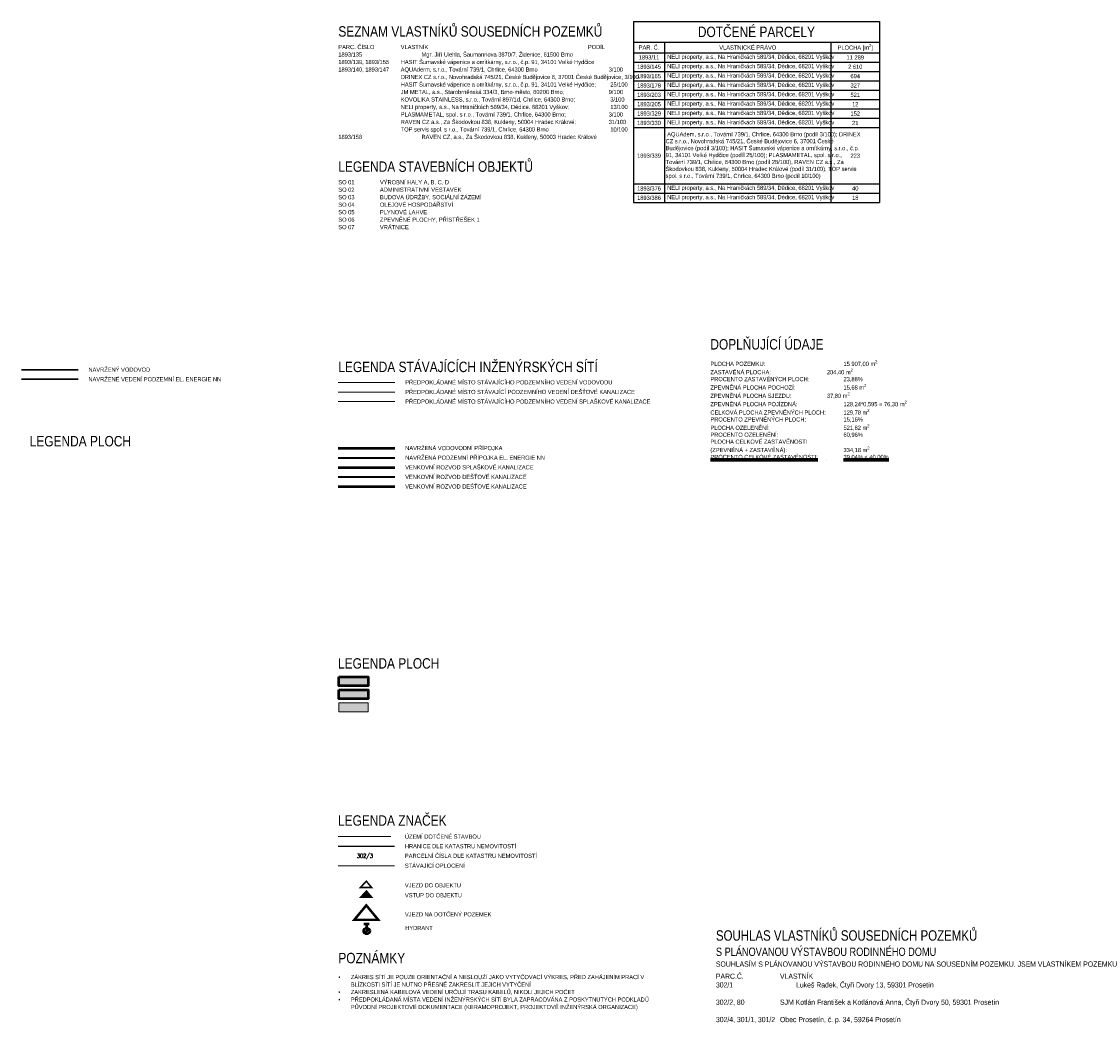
# Model space of a CAD drawing. Header units: millimetres. Extents: x -594446 to -568348, y -1168850 to -1168131.
# Tile 11 of 17: x -593340 to -593288, y -1168374 to -1168325. Entities that reach past the tile are written whole.
import ezdxf
from ezdxf.enums import TextEntityAlignment as Align

# ---------------------------------------------------------------- set-up
doc = ezdxf.new("R2010")
doc.units = ezdxf.units.MM
doc.linetypes.add('DASHED', pattern=[19.05, 12.7, -6.35])
doc.layers.get('0').update_dxf_attribs({"color": 250})
for name, color, linetype, lineweight in [('geo katastr', 5, 'Continuous', 0), ('N_legenda', 7, 'Continuous', 13), ('N_popis', 10, 'Continuous', 13), ('S_tlustá', 220, 'Continuous', 50), ('taf katastr_objekty', 211, 'Continuous', 18), ('taf oploceni', 252, 'PLOTDRTO', 13), ('taf popis', 7, 'Continuous', 18)]:
    doc.layers.add(name, color=color, linetype=linetype, lineweight=lineweight)
doc.layers.add('HYDRANT', color=5, linetype='Continuous')
for name, color, linetype, lineweight, true_color in [('IS_elektro NN', 7, '_EL_VEDENI_NN_PODZ', 0, 0xfa0000), ('IS_Stávající', 7, 'Continuous', 5, 0x007a00), ('IS_voda', 7, '_VODA_PITNA_PODZ', 0, 0x00aaff), ('Sit_hranice dotčeného území', 7, 'DASHED', 100, 0xfa00fa), ('taf drenaz', 7, 'Continuous', 70, 0xb3b3b3), ('taf plocha_nový stav', 7, 'Continuous', 20, 0xfedfd7), ('taf plocha_šraf', 7, 'Continuous', 20, 0xfc9379), ('taf_IS_N_el NN_podzemni', 7, 'SILVNNO', 40, 0xff0582), ('taf_IS_N_rozvod_dešťová kanalizace', 7, 'KANVDVO', 40, 0x994d00), ('taf_IS_N_rozvod_splašková kanalizace', 7, 'KANVSVO', 40, 0x7a3d00), ('taf_IS_N_vodovod_rozvod', 7, 'VODVPITO', 40, 0x1565f9)]:
    doc.layers.add(name, color=color, linetype=linetype, lineweight=lineweight, true_color=true_color)
doc.layers.add('X_pomocná', color=40, linetype='Continuous', lineweight=70, plot=False)
doc.styles.add('AT_NADPIS 1', font='ARIALN.TTF', dxfattribs={"height": 5})
doc.styles.add('AT_popis', font='ARIALN.TTF', dxfattribs={"height": 2})
doc.styles.get("Standard").update_dxf_attribs({"font": 'ARIALN.TTF'})
doc.styles.add('STANDARD_NAROW', font='ARIALN.TTF')
doc.styles.add('TE', font='simplex.shx', dxfattribs={"width": 0.8})
doc.linetypes.add('_EL_VEDENI_NN_PODZ', pattern='A,1.38,-0.59,[109,cadkon.shx,S=0.2,R=0,X=0,Y=0],-1.97', length=3.94)
doc.linetypes.add('_KANALIZACE_DESTOVA_PODZ', pattern='A,1,-0.5,[102,CADKON.SHX,S=0.15,R=0,X=0,Y=0.15],-0.15,[106,CADKON.SHX,S=0.15,R=0,X=0.3,Y=0],0.857,-0.45', length=2.957)
doc.linetypes.add('_KANALIZACE_PLAST_PL', pattern='A,1,[130,CADKON.SHX,S=5,R=0,X=0,Y=5],-5,94', length=100)
doc.linetypes.add('_KANALIZACE_SPLASKOVA_PODZ', pattern='A,1,-0.5,[102,CADKON.SHX,S=0.15,R=0,X=0,Y=0.15],-0.15,[102,CADKON.SHX,S=0.15,R=0,X=0.6,Y=0.15],0.857,-0.45', length=2.957)
doc.linetypes.add('_VODA_PITNA_PODZ', pattern='A,1,-0.5,[117,CADKON.SHX,S=0.0375,R=0,X=0,Y=0],-1.5', length=3)
doc.linetypes.add('INTSYSLNK', pattern='A,5,-2,[133,ltypeshp.shx,S=1,R=0,X=-2,Y=0],5', length=12)
doc.linetypes.add('KANVDVO', pattern='A,7,-6.5,[8,civil.shx,S=1,R=0,X=0,Y=0],-6.5', length=20)
doc.linetypes.add('KANVSVO', pattern='A,7,-6.5,[9,civil.shx,S=1,R=0,X=0,Y=0],-6.5', length=20)
doc.linetypes.add('PLOTDRTO', pattern='A,5,[95,civil.shx,S=1,R=0,X=0,Y=0],10,[95,civil.shx,S=1,R=180,X=0,Y=0],5', length=20)
doc.linetypes.add('SILVNNO', pattern='A,7,-6.5,[28,civil.shx,S=1,R=0,X=0,Y=0],-6.5', length=20)
doc.linetypes.add('VODVPITO', pattern='A,7,-6.5,[2,civil.shx,S=1,R=0,X=0,Y=0],-6.5', length=20)

# ---------------------------------------------------------------- blocks, each defined once
blk = doc.blocks.new('*T12')
at = {"layer": 'N_legenda', "color": 0, "linetype": 'ByBlock', "lineweight": -2, "transparency": 16777216}
for p, q in [((0, 0), (11.833, 0)), ((0, 0), (0, -8.7)), ((11.833, 0), (11.833, -8.7)), ((0, -1), (11.833, -1)), ((1.5, -1), (1.5, -8.7)), ((9.5, -1), (9.5, -8.7)), ((0, -1.5), (11.833, -1.5)), ((0, -1.95), (11.833, -1.95)), ((0, -2.4), (11.833, -2.4)), ((0, -2.85), (11.833, -2.85)), ((0, -3.3), (11.833, -3.3)), ((0, -3.75), (11.833, -3.75)), ((0, -4.2), (11.833, -4.2)), ((0, -4.65), (11.833, -4.65)), ((0, -5.1), (11.833, -5.1)), ((0, -7.8), (11.833, -7.8)), ((0, -8.25), (11.833, -8.25)), ((0, -8.7), (11.833, -8.7))]:
    blk.add_line(p, q, dxfattribs=at)
at = {"layer": 'N_legenda', "color": 0, "transparency": 16777216, "style": 'AT_popis'}
for s, insert, char_height, width, attachment_point in [('DOTČENÉ PARCELY', (5.917, -0.5), 0.5, 11.73333, 5), ('PAR. Č.', (0.75, -1.25), 0.2, 1.4, 5), (' NELI property, a.s., Na Hraničkách 589/34, Dědice, 68201 Vyškov', (1.55, -1.725), 0.2, 7.9, 4), ('\\A1;PLOCHA [m{\\H0.7x;\\S2^ ;\\H1.4286x;]}', (10.667, -1.25), 0.2, 2.23333, 5), (' NELI property, a.s., Na Hraničkách 589/34, Dědice, 68201 Vyškov', (1.55, -2.175), 0.2, 7.9, 4), (' NELI property, a.s., Na Hraničkách 589/34, Dědice, 68201 Vyškov', (1.55, -2.625), 0.2, 7.9, 4), (' NELI property, a.s., Na Hraničkách 589/34, Dědice, 68201 Vyškov', (1.55, -3.075), 0.2, 7.9, 4), (' NELI property, a.s., Na Hraničkách 589/34, Dědice, 68201 Vyškov', (1.55, -3.525), 0.2, 7.9, 4), (' NELI property, a.s., Na Hraničkách 589/34, Dědice, 68201 Vyškov', (1.55, -3.975), 0.2, 7.9, 4), (' NELI property, a.s., Na Hraničkách 589/34, Dědice, 68201 Vyškov', (1.55, -4.425), 0.2, 7.9, 4), (' NELI property, a.s., Na Hraničkách 589/34, Dědice, 68201 Vyškov', (1.55, -4.875), 0.2, 7.9, 4), (' AQUAdem, s.r.o., Tovární 739/1, Chrlice, 64300 Brno (podíl 3/100); DRINEX CZ s.r.o., Novohradská 745/21, České Budějovice 6, 37001 České Budějovice (podíl 3/100); HASIT Šumavské vápenice a omítkárny, s.r.o., č.p. 91, 34101 Velké Hydčice (podíl 25/100); PLASMAMETAL, spol. s r.o., Tovární 739/1, Chrlice, 64300 Brno (podíl 28/100), RAVEN CZ a.s., Za Škodovkou 838, Kukleny, 50004 Hradec Králové (podíl 31/100), TOP servis spol. s r.o., Tovární 739/1, Chrlice, 64300 Brno (podíl 10/100)', (1.55, -6.45), 0.2, 7.9, 4), (' NELI property, a.s., Na Hraničkách 589/34, Dědice, 68201 Vyškov', (1.55, -8.025), 0.2, 7.9, 4), (' NELI property, a.s., Na Hraničkách 589/34, Dědice, 68201 Vyškov', (1.55, -8.475), 0.2, 7.9, 4)]:
    blk.add_mtext(s, dxfattribs=dict(at, insert=insert, char_height=char_height, width=width, attachment_point=attachment_point))
at = {"layer": 'N_legenda', "color": 0, "transparency": 16777216, "char_height": 0.2, "attachment_point": 5}
for s, insert, width in [('VLASTNICKÉ PRÁVO', (5.5, -1.25), 7.9), ('1893/145', (0.75, -2.175), 1.4), ('1893/11', (0.75, -1.725), 1.4), ('11 289', (10.667, -1.725), 2.23333), ('2 610', (10.667, -2.175), 2.23333), ('1893/165', (0.75, -2.625), 1.4), ('694', (10.667, -2.625), 2.23333), ('1893/178', (0.75, -3.075), 1.4), ('327', (10.667, -3.075), 2.23333), ('1893/203', (0.75, -3.525), 1.4), ('521', (10.667, -3.525), 2.23333), ('1893/205', (0.75, -3.975), 1.4), ('12', (10.667, -3.975), 2.23333), ('1893/329', (0.75, -4.425), 1.4), ('152', (10.667, -4.425), 2.23333), ('1893/330', (0.75, -4.875), 1.4), ('21', (10.667, -4.875), 2.23333), ('1893/339', (0.75, -6.45), 1.4), ('223', (10.667, -6.45), 2.23333), ('1893/376', (0.75, -8.025), 1.4), ('40', (10.667, -8.025), 2.23333), ('1893/386', (0.75, -8.475), 1.4), ('18', (10.667, -8.475), 2.23333)]:
    blk.add_mtext(s, dxfattribs=dict(at, insert=insert, width=width))

msp = doc.modelspace()

# ---------------------------------------------------------------- hatches: boundary and pattern name
at = {"layer": 'N_popis'}
msp.add_hatch(color=256, dxfattribs=at).paths.add_polyline_path([(-593323.694, -1168367.226), (-593323.973, -1168367.531), (-593323.437, -1168367.531)])
at = {"layer": 'taf katastr_objekty', "true_color": 0xc7c8ca}
h = msp.add_hatch(color=9, dxfattribs=at)
h.dxf.hatch_style = 1
h.paths.add_polyline_path([(-593323.613, -1168358.174), (-593325.022, -1168358.174), (-593325.022, -1168358.608), (-593323.613, -1168358.608)])
at = {"layer": 'taf plocha_nový stav'}
msp.add_hatch(color=256, dxfattribs=at).paths.add_polyline_path([(-593323.613, -1168356.925), (-593325.022, -1168356.925), (-593325.022, -1168357.359), (-593323.613, -1168357.359)])
at = {"layer": 'taf plocha_šraf', "true_color": 0xc7c8ca}
msp.add_hatch(color=9, dxfattribs=at).paths.add_polyline_path([(-593323.613, -1168357.549), (-593325.022, -1168357.549), (-593325.022, -1168357.983), (-593323.613, -1168357.983)])

# ---------------------------------------------------------------- linework, layer by layer
at = {"layer": 'geo katastr', "color": 5, "lineweight": -3, "true_color": 0x0000fa}
msp.add_line((-593325.06, -1168365.074), (-593322.342, -1168365.074), dxfattribs=at)
at = {"layer": 'geo katastr', "color": 5, "true_color": 0x0000fa, "flags": 128}
msp.add_lwpolyline([(-593325.022, -1168358.174), (-593323.613, -1168358.174), (-593323.613, -1168358.608), (-593325.022, -1168358.608)], close=True, dxfattribs=at)
at = {"layer": 'HYDRANT', "lineweight": 50}
for points in [[(-593323.565, -1168368.822), (-593323.818, -1168368.823)], [(-593323.58, -1168369.048), (-593323.783, -1168369.252)], [(-593323.682, -1168369.006), (-593323.682, -1168368.823)]]:
    msp.add_lwpolyline(points, dxfattribs=at)
msp.add_circle((-593323.682, -1168369.15), 0.144, dxfattribs=at)
at = {"layer": 'IS_elektro NN', "lineweight": 30, "ltscale": 0.5}
msp.add_line((-593340.277, -1168342.624), (-593337.559, -1168342.624), dxfattribs=at)
at = {"layer": 'IS_Stávající', "color": 5, "linetype": '_VODA_PITNA_PODZ', "ltscale": 0.5}
msp.add_line((-593325.045, -1168342.772), (-593322.327, -1168342.772), dxfattribs=at)
at = {"layer": 'IS_Stávající', "color": 15, "linetype": '_KANALIZACE_DESTOVA_PODZ', "ltscale": 0.5}
msp.add_line((-593325.045, -1168343.235), (-593322.327, -1168343.235), dxfattribs=at)
at = {"layer": 'IS_Stávající', "color": 15, "linetype": '_KANALIZACE_SPLASKOVA_PODZ', "ltscale": 0.5}
msp.add_line((-593325.045, -1168343.697), (-593322.327, -1168343.697), dxfattribs=at)
at = {"layer": 'IS_voda', "lineweight": 30, "ltscale": 0.5}
msp.add_line((-593340.277, -1168342.162), (-593337.559, -1168342.162), dxfattribs=at)
at = {"layer": 'N_popis', "ltscale": 10, "const_width": 0.075}
for points in [[(-593323.981, -1168367.059), (-593323.444, -1168367.059), (-593323.701, -1168366.754)], [(-593323.973, -1168367.531), (-593323.437, -1168367.531), (-593323.694, -1168367.226)]]:
    msp.add_lwpolyline(points, close=True, dxfattribs=at)
at = {"layer": 'S_tlustá'}
for points in [[(-593325.022, -1168356.925), (-593323.613, -1168356.925), (-593323.613, -1168357.359), (-593325.022, -1168357.359)], [(-593325.022, -1168357.549), (-593323.613, -1168357.549), (-593323.613, -1168357.983), (-593325.022, -1168357.983)]]:
    msp.add_lwpolyline(points, close=True, dxfattribs=at)
at = {"layer": 'Sit_hranice dotčeného území', "linetype": 'DASHED', "lineweight": 20, "ltscale": 0.05, "const_width": 0.05}
msp.add_lwpolyline([(-593322.505, -1168364.612), (-593325.06, -1168364.612)], dxfattribs=at)
at = {"layer": 'taf drenaz', "color": 35, "linetype": '_KANALIZACE_PLAST_PL', "lineweight": 50, "ltscale": 0.02, "true_color": 0x9a734c}
msp.add_line((-593325.045, -1168347.782), (-593322.327, -1168347.782), dxfattribs=at)
at = {"layer": 'taf oploceni', "color": 7, "linetype": 'INTSYSLNK', "ltscale": 0.05}
msp.add_line((-593325.06, -1168366.013), (-593322.342, -1168366.013), dxfattribs=at)
at = {"layer": 'taf popis', "color": 1, "ltscale": 0.0015, "const_width": 0.12}
msp.add_lwpolyline([(-593323.701, -1168367.917), (-593324.277, -1168368.613), (-593323.701, -1168368.613), (-593323.125, -1168368.613), (-593323.701, -1168367.917)], dxfattribs=at)
at = {"layer": 'taf_IS_N_el NN_podzemni', "ltscale": 0.06}
msp.add_line((-593325.045, -1168346.396), (-593322.327, -1168346.396), dxfattribs=at)
at = {"layer": 'taf_IS_N_rozvod_dešťová kanalizace', "ltscale": 0.1}
msp.add_line((-593325.045, -1168347.32), (-593322.327, -1168347.32), dxfattribs=at)
at = {"layer": 'taf_IS_N_rozvod_splašková kanalizace', "lineweight": 50, "ltscale": 0.1}
msp.add_line((-593325.045, -1168346.858), (-593322.327, -1168346.858), dxfattribs=at)
at = {"layer": 'taf_IS_N_vodovod_rozvod', "lineweight": 50, "ltscale": 0.12}
msp.add_line((-593325.045, -1168345.933), (-593322.327, -1168345.933), dxfattribs=at)

# ---------------------------------------------------------------- block references
msp.add_blockref('*T12', (-593310.858, -1168325.422))

# ---------------------------------------------------------------- texts
at = {"layer": 'geo katastr', "color": 5, "lineweight": -3, "true_color": 0x0000fa, "style": 'TE', "width": 0.8}
msp.add_text('302/3', height=0.2, dxfattribs=at).set_placement((-593324.155, -1168365.536), align=Align.MIDDLE_LEFT)
at = {"layer": 'N_legenda'}
for s, height, style, p in [('LEGENDA STÁVAJÍCÍCH INŽENÝRSKÝCH SÍTÍ', 0.5, 'AT_NADPIS 1', (-593325.045, -1168342.277)), ('NAVRŽENÝ VODOVOD', 0.2, 'STANDARD_NAROW', (-593337.061, -1168342.259)), ('NAVRŽENÉ VEDENÍ PODZEMNÍ EL. ENERGIE NN', 0.2, 'STANDARD_NAROW', (-593337.061, -1168342.721)), ('PŘEDPOKLÁDANÉ MÍSTO STÁVAJÍCÍHO PODZEMNÍHO VEDENÍ VODOVODU', 0.2, 'AT_popis', (-593321.829, -1168342.869)), ('PŘEDPOKLÁDANÉ MÍSTO STÁVAJÍCÍ PODZEMNÍHO VEDENÍ DEŠŤOVÉ KANALIZACE ', 0.2, 'AT_popis', (-593321.829, -1168343.332)), ('PŘEDPOKLÁDANÉ MÍSTO STÁVAJÍCÍHO PODZEMNÍHO VEDENÍ SPLAŠKOVÉ KANALIZACE', 0.2, 'AT_popis', (-593321.829, -1168343.794)), ('LEGENDA PLOCH', 0.5, 'AT_NADPIS 1', (-593325.059, -1168356.533))]:
    msp.add_text(s, height=height, dxfattribs=dict(at, style=style)).set_placement(p)
at = {"layer": 'N_legenda', "style": 'AT_popis'}
for s, width, gutter_width, heights, insert, char_height, attachment_point, line_spacing_factor in [('\\A1;{\\H2x;SEZNAM VLASTNÍKŮ SOUSEDNÍCH POZEMKŮ\\H0.8x;\\P\\H0.5x;PARC. ČÍSLO^I^IVLASTNÍK^I^I^I^I^I^I^I^IPODÍL\\P1893/135^I^I^IMgr. Jiří Ulehla, Šaumannova 3870/7, Židenice, 61500 Brno^I^I^I\\P1893/139, 1893/155^IHASIT Šumavské vápenice a omítkárny, s.r.o., č.p. 91, 34101 Velké Hydčice^I^I\\P1893/140, 1893/147^IAQUAderm, s.r.o., Tovární 739/1, Chrlice, 64300 Brno ^I^I^I^I3/100\\P^I^I^IDRINEX CZ s.r.o., Novohradská 745/21, České Budějovice 6, 37001 České Budějovice;^I3/100\\P^I^I^IHASIT Šumavské vápenice a omítkárny, s.r.o., č.p. 91, 34101 Velké Hydčice;^I^I25/100\\P^I^I^IJM METAL, a.s., Starobrněnská 334/3, Brno-město, 60200 Brno;^I^I^I9/100\\P^I^I^IKOVOLIKA STAINLESS, s.r.o., Tovární 897/1d, Chrlice, 64300 Brno;^I^I^I3/100\\P^I^I^INELI property, a.s., Na Hraničkách 589/34, Dědice, 68201 Vyškov;^I^I^I13/100\\P^I^I^IPLASMAMETAL, spol. s r.o., Tovární 739/1, Chrlice, 64300 Brno;^I^I^I3/100\\P^I^I^IRAVEN CZ a.s., Za Škodovkou 838, Kukleny, 50004 Hradec Králové;^I^I31/100\\P^I^I^ITOP servis spol. s r.o., Tovární 739/1, Chrlice, 64300 Brno^I^I^I^I10/100\\P1893/158^I^I^IRAVEN CZ, a.s., Za Škodovkou 838, Kukleny, 50003 Hradec Králové}', 13.67551, 1, [7.346], (-593325.045, -1168325.648), 0.25, 1, 1.08), ('{\\H2x;LEGENDA STAVEBNÍCH OBJEKTŮ\\H0.8x;\\P\\H0.5x;SO 01^I^IVÝROBNÍ HALY A, B, C, D\\PSO 02^I^IADMINISTRATIVNÍ VESTAVEK\\PSO 03^I^IBUDOVA ÚDRŽBY, SOCIÁLNÍ ZÁZEMÍ\\PSO 04^I^IOLEJOVÉ HOSPODÁŘSTVÍ\\PSO 05^I^IPLYNOVÉ LAHVE\\PSO 06^I^IZPEVNĚNÉ PLOCHY, PŘÍSTŘEŠEK 1\\PSO 07^I^IVRÁTNICE}', 12.3243, 1, [0], (-593325.045, -1168332.148), 0.25, 1, 1.08), ('HYDRANT', 28.37773, 20, [0], (-593321.829, -1168369.003), 0.2, 4, 0.84), ('\\A1;\\pi-0.6,l0.6,t0.6;{\\fSymbol|b0|i0|c2|p18;·^I}ZÁKRES SÍTÍ JE POUZE ORIENTAČNÍ A NESLOUŽÍ JAKO VYTYČOVACÍ VÝKRES, PŘED ZAHÁJENÍM PRACÍ V BLÍZKOSTI SÍTÍ JE NUTNO PŘESNĚ ZAKRESLIT JEJICH VYTYČENÍ\\P{\\fSymbol|b0|i0|c2|p18;·^I}ZAKRESLENÁ KABELOVÁ VEDENÍ URČUJÍ TRASU KABELŮ, NIKOLI JEJICH POČET\\P{\\fSymbol|b0|i0|c2|p18;·^I}PŘEDPOKLÁDANÁ MÍSTA VEDENÍ INŽENÝRSKÝCH SÍTÍ BYLA ZAPRACOVÁNA Z POSKYTNUTÝCH PODKLADŮ PŮVODNÍ PROJEKTOVÉ DOKUMENTACE (KERAMOPROJEKT, PROJEKTOVĚ INŽENÝRSKÁ ORGANIZACE)', 13.14499, 20, [0], (-593325.045, -1168371.265), 0.2, 1, 1.08)]:
    msp.add_mtext_dynamic_manual_height_columns(s, width=width, gutter_width=gutter_width, heights=heights, dxfattribs=dict(at, insert=insert, char_height=char_height, attachment_point=attachment_point, line_spacing_factor=line_spacing_factor))
at = {"layer": 'N_legenda', "insert": (-593307.158, -1168340.692), "char_height": 0.5, "attachment_point": 1, "style": 'AT_NADPIS 1'}
msp.add_mtext_dynamic_manual_height_columns('DOPLŇUJÍCÍ ÚDAJE', width=8.169, gutter_width=20, heights=[0], dxfattribs=at)
at = {"layer": 'N_legenda', "char_height": 0.2, "width": 5.6383, "attachment_point": 4, "line_spacing_factor": 0.84, "style": 'AT_popis'}
for s, insert in [('ÚZEMÍ DOTČENÉ STAVBOU', (-593321.844, -1168364.612)), ('HRANICE DLE KATASTRU NEMOVITOSTÍ', (-593321.844, -1168365.074)), ('PARCELNÍ ČÍSLA DLE KATASTRU NEMOVITOSTÍ', (-593321.844, -1168365.536)), ('STÁVAJÍCÍ OPLOCENÍ', (-593321.844, -1168366.013)), ('VJEZD DO OBJEKTU', (-593321.844, -1168366.952)), ('VSTUP DO OBJEKTU', (-593321.844, -1168367.432)), ('VJEZD NA DOTČENÝ POZEMEK', (-593321.844, -1168368.351))]:
    msp.add_mtext(s, dxfattribs=dict(at, insert=insert))
at = {"layer": 'taf popis', "color": 0, "style": 'STANDARD_NAROW'}
for s, p in [('LEGENDA PLOCH', (-593339.882, -1168345.849)), ('LEGENDA ZNAČEK', (-593325.06, -1168364.087)), ('POZNÁMKY', (-593325.045, -1168370.701))]:
    msp.add_text(s, height=0.5, dxfattribs=at).set_placement(p)
at = {"layer": 'X_pomocná', "style": 'STANDARD_NAROW'}
for s, p in [('NAVRŽENÁ VODOVODNÍ PŘÍPOJKA', (-593321.829, -1168346.03)), ('NAVRŽENÁ PODZEMNÍ PŘÍPOJKA EL. ENERGIE NN', (-593321.829, -1168346.493)), ('VENKOVNÍ ROZVOD SPLAŠKOVÉ KANALIZACE', (-593321.829, -1168346.955)), ('VENKOVNÍ ROZVOD DEŠŤOVÉ KANALIZACE', (-593321.829, -1168347.417)), ('VENKOVNÍ ROZVOD DEŠŤOVÉ KANALIZACE', (-593321.829, -1168347.879))]:
    msp.add_text(s, height=0.2, dxfattribs=at).set_placement(p)
at = {"layer": 'X_pomocná', "insert": (-593307.155, -1168341.712), "char_height": 0.2, "attachment_point": 1, "style": 'STANDARD_NAROW'}
msp.add_mtext_dynamic_manual_height_columns('\\A1;{\\C0;PLOCHA POZEMKU:^I^I^I^I^I15 907,00 m\\H0.7x;\\S2^ ;\\H1.4286x;\\P}ZASTAVĚNÁ PLOCHA:^I^I^I^I204,40 m{\\H0.7x;\\S2^ ;}\\PPROCENTO ZASTAVĚNÝCH PLOCH:^I^I^I23,88%\\PZPEVNĚNÁ PLOCHA POCHOZÍ:^I^I^I15,68 m{\\H0.7x;\\S2^ ;}\\PZPEVNĚNÁ PLOCHA SJEZDU:^I^I^I37,80 m{\\H0.7x;\\S2^ ;}\\PZPEVNĚNÁ PLOCHA POJÍZDNÁ:^I^I^I128,24*0,595 = 76,30 m{\\H0.7x;\\S2^ ;}\\PCELKOVÁ PLOCHA ZPEVNĚNÝCH PLOCH:^I^I129,78 m{\\H0.7x;\\S2^ ;}\\PPROCENTO ZPEVNĚNÝCH PLOCH:^I^I^I15,16%\\PPLOCHA OZELENĚNÍ:^I^I^I^I^I521,82 m{\\H0.7x;\\S2^ ;}\\PPROCENTO OZELENĚNÍ:^I^I^I^I60,96%\\PPLOCHA CELKOVÉ ZASTAVĚNOSTI\\P(ZPEVNĚNÁ + ZASTAVĚNÁ):^I^I^I^I334,18 m{\\H0.7x;\\S2^ ;}\\P{\\LPROCENTO CELKOVÉ ZASTAVĚNOSTI:^I^I39,04% < 40,00%}', width=8.90175, gutter_width=20, heights=[0], dxfattribs=at)
at = {"layer": 'X_pomocná', "insert": (-593306.891, -1168369.116), "char_height": 0.2, "attachment_point": 1}
msp.add_mtext_dynamic_manual_height_columns('\\A1;{\\H2.5x;SOUHLAS VLASTNÍKŮ SOUSEDNÍCH POZEMKŮ\\P\\H0.8x;S PLÁNOVANOU VÝSTAVBOU RODINNÉHO DOMU\\P\\H0.625x;SOUHLASÍM S PLÁNOVANOU VÝSTAVBOU RODINNÉHO DOMU NA SOUSEDNÍM POZEMKU. JSEM VLASTNÍKEM POZEMKU\\P\\H0.4x;\\P\\H2.5x;PARC.Č.^I^I^IVLASTNÍK\\P302/1^I^I^I^I\\A0;Lukeš Radek, Čtyři Dvory 13, 59301 Prosetín\\P\\A1;\\P302/2, 80^I^I^I\\A0;SJM Kotlán František a Kotlánová Anna, Čtyři Dvory 50, 59301 Prosetín\\A1;\\P\\P302/4, 301/1, 301/2^I\\A0;Obec Prosetín, č. p. 34, 59264 Prosetín}', width=17.33928, gutter_width=12.5, heights=[0], dxfattribs=at)

doc.saveas('drawing.dxf')
